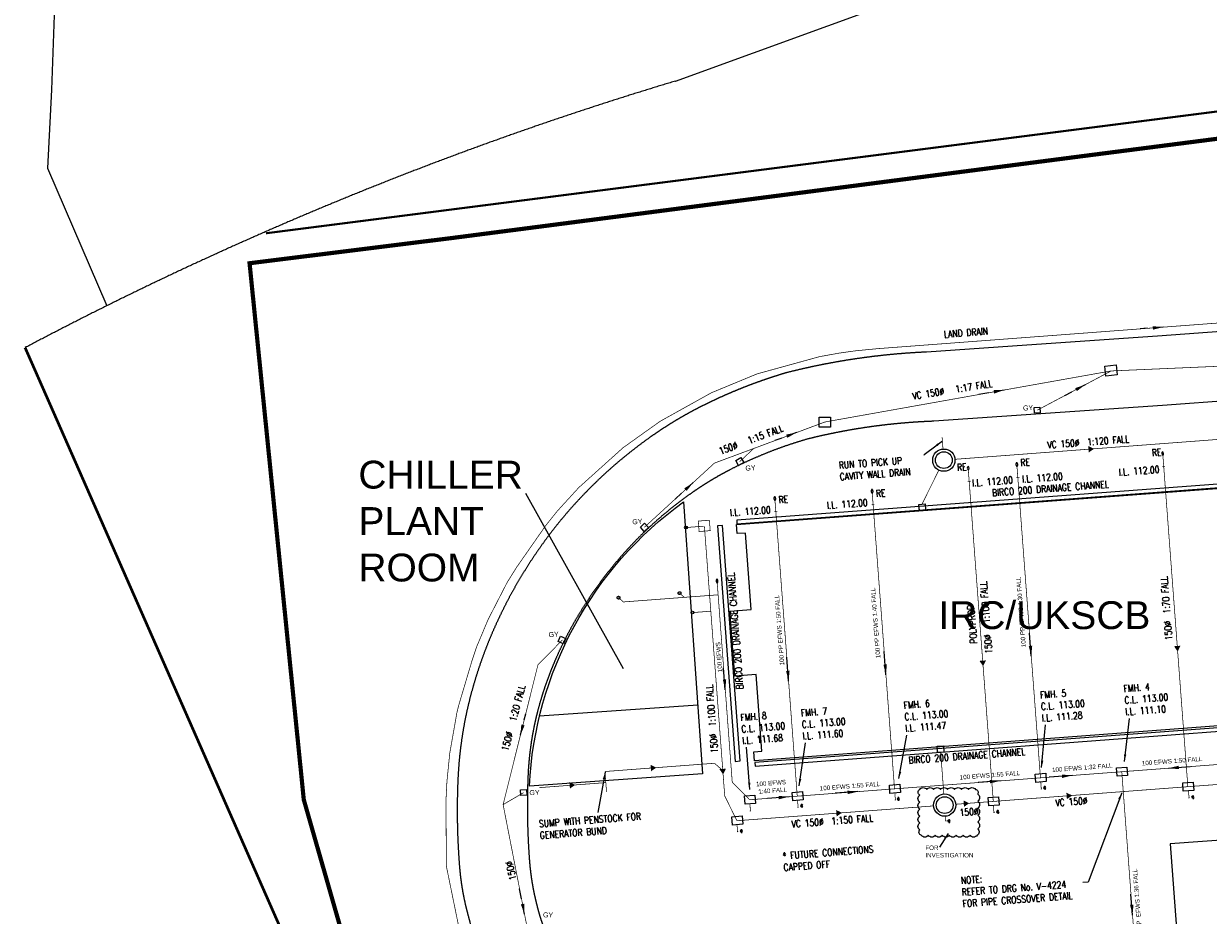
# Model space of a CAD drawing. Extents: x 14683 to 402730, y 286898 to 590920.
# Tile 13 of 39: x 19245 to 104250, y 451669 to 515686. Entities that reach past the tile are written whole.
import ezdxf

# ---------------------------------------------------------------- set-up
doc = ezdxf.new("R2010")
doc.units = 0
doc.header["$LTSCALE"] = 1500
doc.header["$MEASUREMENT"] = 0
doc.set_wipeout_variables(frame=1)
for name, pattern in [('01-SITE PLAN$0$ECL-001', [100, 50, 0, 50]), ('CENTRE', [2, 1.25, -0.25, 0.25, -0.25]), ('DASHED', [0.75, 0.5, -0.25]), ('VPG-4201$0$CENTER2', [28.575, 19.05, -3.175, 3.175, -3.175])]:
    doc.linetypes.add(name, pattern=pattern)
doc.layers.get('0').update_dxf_attribs({"linetype": 'CONTINUOUS'})
for name, color, linetype in [('01-SITE PLAN$0$_NIBSC_A fence 2', 7, 'CONTINUOUS'), ('01-SITE PLAN$0$_NIBSC_A fence 3', 7, 'CONTINUOUS'), ('01-SITE PLAN$0$_NIBSC_A fence elect', 7, 'CONTINUOUS'), ('01-SITE PLAN$0$_NIBSC_A site plan', 7, 'CONTINUOUS'), ('01-SITE PLAN$0$_NIBSC_S text', 7, 'CONTINUOUS'), ('_NIBSC_PH efws', 10, 'CENTRE'), ('_NIBSC_PH efws manholes', 10, 'CONTINUOUS'), ('_NIBSC_PH efws text', 10, 'CONTINUOUS'), ('_NIBSC_PH land drain', 160, 'DASHED'), ('_NIBSC_PH rwp svp', 210, 'CONTINUOUS'), ('_NIBSC_PH sws', 160, 'DASHED'), ('_NIBSC_PH sws gulley', 210, 'CONTINUOUS'), ('_NIBSC_PH sws manholes', 160, 'CONTINUOUS'), ('_NIBSC_PH sws text', 160, 'CONTINUOUS'), ('_NIBSC_PH text', 7, 'CONTINUOUS'), ('VPG-4201$0$c000d_100', 7, 'CONTINUOUS'), ('VPG-4201$0$c000d_100-2', 7, 'CONTINUOUS'), ('VPG-4201$0$c527g-fdrain', 30, 'VPG-4201$0$CENTER2'), ('VPG-4201$0$C527g-fs_bunker', 3, 'CONTINUOUS'), ('Xref', 7, 'CONTINUOUS')]:
    doc.layers.add(name, color=color, linetype=linetype)
doc.styles.add('01-SITE PLAN$0$Standard', font='arial.ttf')
doc.styles.get("Standard").update_dxf_attribs({"font": 'arial.ttf'})
doc.styles.add('VPG-4201$0$simplex', font='simplex.shx', dxfattribs={"width": 0.8})
doc.dimstyles.new('NIBSC 1-200', dxfattribs={"dimscale": 300, "dimtxt": 2.5, "dimasz": 2.5, "dimexe": 1.25, "dimexo": 0.625, "dimtad": 1, "dimdec": 0, "dimdsep": 46, "dimtxsty": 'Standard', "dimcen": 2.5, "dimclrd": 256, "dimclre": 256, "dimadec": 0, "dimazin": 0, "dimtfac": 1, "dimtdec": 0, "dimtmove": 0, "dimatfit": 2, "dimfxl": 1, "dimlwd": -1, "dimlwe": -1, "dimarcsym": 0})
doc.dimstyles.new('VPG-4201$0$DIM200', dxfattribs={"dimscale": 200, "dimtxt": 2.5, "dimasz": 2.5, "dimexe": 1, "dimexo": 2, "dimgap": 1, "dimtad": 1, "dimdec": 0, "dimdsep": 46, "dimtxsty": 'VPG-4201$0$simplex', "dimcen": 2.5, "dimdle": 1.3, "dimclrd": 7, "dimclre": 7, "dimclrt": 3, "dimadec": 0, "dimazin": 0, "dimtfac": 1, "dimtdec": 0, "dimtix": 1, "dimtmove": 2, "dimatfit": 3, "dimfxl": 1, "dimtvp": 1, "dimtolj": 1, "dimarcsym": 0})

# ---------------------------------------------------------------- blocks, each defined once
blk = doc.blocks.new('VPG-4201$0$_DatumFilled')
at = {"color": 0, "linetype": 'ByBlock'}
blk.add_solid([(0, 0.58), (-1, 0), (0, -0.58)], dxfattribs=at)
blk = doc.blocks.new('ECBL29')
at = {"color": 0, "linetype": 'ByBlock'}
blk.add_lwpolyline([(-0.5, -0.5), (-0.5, 0.5), (0.5, 0.5), (0.5, -0.5), (-0.5, -0.5)], dxfattribs=at)
blk = doc.blocks.new('01-SITE PLAN')
at = {"layer": '01-SITE PLAN$0$_NIBSC_A fence 2', "const_width": 150}
blk.add_lwpolyline([(595073, 234781), (680138, 245679)], dxfattribs=at)
at = {"layer": '01-SITE PLAN$0$_NIBSC_A fence 3', "linetype": '01-SITE PLAN$0$ECL-001'}
blk.add_lwpolyline([(624442, 245711), (624455, 245705), (658768, 258190), (666108, 260694), (674684, 263452), (685456, 267026), (691922, 269196), (697918, 271246), (701306, 272332), (699746, 278118), (697470, 286256), (696126, 291588), (704684, 293678), (705752, 293940), (712910, 295978), (726584, 299119)], dxfattribs=at)
blk.add_lwpolyline([(624442, 245711), (624455, 245705), (658768, 258190), (666108, 260694), (674684, 263452), (685456, 267026), (691922, 269196), (697918, 271246), (701306, 272332), (699746, 278118), (697470, 286256), (696126, 291588), (704684, 293678), (705752, 293940), (712910, 295978), (726584, 299119)], dxfattribs=at)
at = {"layer": '01-SITE PLAN$0$_NIBSC_A fence 3', "const_width": 200}
blk.add_lwpolyline([(577793, 226572), (604872, 164996)], dxfattribs=at)
at = {"layer": '01-SITE PLAN$0$_NIBSC_A fence 3', "linetype": '01-SITE PLAN$0$ECL-001'}
blk.add_arc((699350, -3408), 260128, 106.73338, 117.85894, dxfattribs=at)
at = {"layer": '01-SITE PLAN$0$_NIBSC_A fence elect', "const_width": 300}
blk.add_lwpolyline([(679721, 243680), (653787, 240335), (608552, 234457), (593902, 232630), (597793, 194110), (603679, 173549), (608830, 162279)], dxfattribs=at)
at = {"layer": '01-SITE PLAN$0$_NIBSC_A site plan', "linetype": '01-SITE PLAN$0$ECL-001'}
for p, q in [((579894, 251120), (579680, 245074)), ((579680, 245074), (579410, 239458)), ((579410, 239458), (583648, 229572)), ((670886, 228243), (659043, 227396)), ((659043, 227396), (649682, 226750)), ((649682, 226750), (642468, 226252))]:
    blk.add_line(p, q, dxfattribs=at)
at = {"layer": '01-SITE PLAN$0$_NIBSC_A site plan'}
blk.add_line((626064, 200910), (614709, 200116), dxfattribs=at)
at = {"layer": '01-SITE PLAN$0$_NIBSC_A site plan', "linetype": '01-SITE PLAN$0$ECL-001'}
for points in [[(703184, 175438), (702304, 187244), (701784, 194058), (699294, 193886), (694944, 193560), (687300, 192988), (678554, 192332), (668692, 191596), (659956, 190934), (660586, 182526)], [(677711, 223716), (671267, 223255), (659414, 222425), (650311, 221789), (642999, 221286)]]:
    blk.add_lwpolyline(points, dxfattribs=at)
blk.add_lwpolyline([(642468, 226252, 0.050965), (632447, 224774, 0.04829), (625923, 222149, 0.03327), (622680, 220163, 0.04426), (618213, 216374, 0.04519), (614489, 211852, 0.04467), (611549, 206631, 0.04683), (609605, 200964, 0.04619), (608857, 195707, 0.03184), (608970, 189227, 0.04509), (609557, 185904, 0.00517), (609849, 184815, 0.03705)], format="xyb", dxfattribs=at)
at = {"layer": '01-SITE PLAN$0$_NIBSC_A site plan', "flags": 128}
blk.add_lwpolyline([(628851, 213866), (679906, 217713), (679954, 217075), (679378, 217021), (680558, 201353), (681136, 201397), (681184, 200749), (630129, 196902), (630080, 197551), (630658, 197594), (630243, 203094), (628719, 202980), (628367, 207646), (629892, 207761), (629477, 213262), (628900, 213218)], close=True, dxfattribs=at)
at = {"layer": '01-SITE PLAN$0$_NIBSC_A site plan'}
blk.add_lwpolyline([(626411, 195960), (613982, 195091, -0.227806), (625044, 215502)], format="xyb", close=True, dxfattribs=at)
at = {"layer": '01-SITE PLAN$0$_NIBSC_A site plan', "linetype": '01-SITE PLAN$0$ECL-001'}
for centre, radius, start, end in [((644569, 177420), 43894, 92.04948, 104.0328), ((642465, 190361), 30848, 106.0714, 117.17808), ((639465, 196416), 24092, 117.40677, 125.0907), ((641818, 193044), 28204, 125.06463, 135.32517), ((642064, 192786), 28560, 135.30508, 145.43754), ((641496, 192989), 27978, 145.11867, 156.17504), ((639001, 194098), 25248, 156.19094, 166.22961), ((636338, 194863), 22479, 166.50728, 176.80213), ((665677, 193659), 51842, 177.28215, 183.95636), ((632201, 191147), 18273, 183.3427, 193.74962), ((637737, 192334), 23933, 193.36077, 194.24541), ((629140, 190136), 15059, 194.18706, 204.63286)]:
    blk.add_arc(centre, radius, start, end, dxfattribs=at)
at = {"layer": '01-SITE PLAN$0$_NIBSC_S text'}
blk.add_line((620728, 203505), (613722, 216108), dxfattribs=at)
at = {"layer": '01-SITE PLAN$0$_NIBSC_A site plan', "style": '01-SITE PLAN$0$Standard', "flags": 3}
blk.add_attdef('ISI_MICROGDS_OBJECT_NAME', (687240, 149030), '', height=0.05, rotation=4.16905, dxfattribs=at)
at = {"layer": '01-SITE PLAN$0$_NIBSC_S text', "char_height": 2000, "width": 20217.21, "attachment_point": 1, "style": '01-SITE PLAN$0$Standard'}
for s, insert in [('{\\Fhelv|c0;CHILLER\\PPLANT \\PROOM}', (601710, 218451)), ('{\\Fhelv|c0;IRC/UKSCB}', (643326, 208362))]:
    blk.add_mtext(s, dxfattribs=dict(at, insert=insert))

msp = doc.modelspace()

# ---------------------------------------------------------------- linework, layer by layer
at = {"layer": '_NIBSC_PH efws', "const_width": 50}
for points in [[(92205, 461538), (90520, 483906)], [(90680, 483103), (90481, 483088)], [(81734, 460749), (80134, 481987)], [(74754, 460224), (73154, 481462)], [(80295, 481183), (80096, 481168)], [(73315, 480657), (73116, 480642)], [(70089, 461225), (69010, 475543)], [(62279, 474167), (61931, 474473)], [(62278, 474168), (69075, 474680)], [(66307, 474802), (66654, 474497)], [(98078, 461981), (106211, 462593)], [(92247, 461542), (98078, 461981)], [(99072, 448253), (98039, 461978)], [(70089, 461225), (71333, 459966), (74796, 460227)], [(74796, 460227), (81748, 460750)], [(81748, 460750), (92247, 461541)], [(92215, 460736), (92315, 460744)], [(92227, 461239), (92265, 460740)], [(74777, 459924), (74814, 459425)], [(81745, 459947), (81844, 459955)], [(81757, 460450), (81795, 459951)], [(71344, 459164), (71444, 459171)], [(71356, 459667), (71394, 459167)], [(74764, 459421), (74864, 459429)]]:
    msp.add_lwpolyline(points, dxfattribs=at)
at = {"layer": '_NIBSC_PH efws'}
for centre in [(61931, 474473), (66307, 474802)]:
    msp.add_circle(centre, 100, dxfattribs=at)
at = {"layer": '_NIBSC_PH efws', "extrusion": (0, 0, -1)}
for centre in [(90510, 484033), (80125, 482114), (73144, 481589)]:
    msp.add_ellipse(centre, major_axis=(-10, 127), ratio=0.514196, dxfattribs=at)
at = {"layer": '_NIBSC_PH efws manholes'}
for points in [[(92625, 461269), (91877, 461213), (91832, 461811), (92580, 461867)], [(98459, 461709), (97711, 461652), (97666, 462251), (98414, 462307)], [(82155, 460480), (81407, 460424), (81362, 461022), (82110, 461079)], [(71754, 459707), (71006, 459651), (70961, 460249), (71709, 460306)], [(75175, 459954), (74427, 459898), (74382, 460496), (75130, 460553)]]:
    msp.add_lwpolyline(points, close=True, dxfattribs=at)
at = {"layer": '_NIBSC_PH land drain', "const_width": 50}
for points in [[(80485, 492351), (126149, 495791)], [(56698, 479644), (57536, 480694), (59077, 482381), (62247, 485234), (64905, 487132), (68588, 489184), (71868, 490541), (76356, 491780), (77722, 492027), (78871, 492190), (80485, 492351)], [(54609, 476648), (56698, 479644)], [(51430, 470004), (51748, 470947), (52570, 472906), (53943, 475581), (54609, 476648)], [(50475, 466796), (51430, 470004)], [(49552, 459728), (49554, 460053), (49614, 461255), (49815, 463287), (50338, 466262), (50475, 466796)], [(49570, 455219), (49552, 459728)], [(50471, 450814), (49570, 455219)]]:
    msp.add_lwpolyline(points, dxfattribs=at)
at = {"layer": '_NIBSC_PH rwp svp'}
for points in [[(83480, 481172), (83929, 481206), (83963, 480757), (83514, 480724)], [(84788, 463808), (85237, 463841), (85271, 463393), (84822, 463359)]]:
    msp.add_lwpolyline(points, close=True, dxfattribs=at)
at = {"layer": '_NIBSC_PH sws', "const_width": 50}
for points in [[(137227, 492490), (97274, 490753)], [(76740, 487088), (97274, 490753)], [(91981, 487938), (97274, 490753)], [(76740, 487088), (68809, 484136), (63788, 479530)], [(86069, 484409), (121006, 487051)], [(85211, 485147), (85148, 485990)], [(71639, 485194), (70620, 484241)], [(100990, 484695), (102782, 460904)], [(101151, 483892), (100951, 483877)], [(87190, 482840), (86991, 482825)], [(87029, 483643), (88821, 459846)], [(68090, 479605), (69549, 460244)], [(85046, 463376), (85272, 460381)], [(60957, 461994), (68811, 462586)], [(69411, 462069), (68811, 462586)], [(60957, 461994), (61067, 460534)], [(61017, 461196), (56246, 460837)], [(102782, 460904), (88821, 459846)], [(109762, 461424), (102782, 460904)], [(53647, 459618), (55107, 460473)], [(70423, 458460), (69549, 460244)], [(102818, 460100), (102917, 460107)], [(102829, 460609), (102867, 460103)], [(84534, 459523), (70423, 458460)], [(88821, 459846), (86130, 459643)], [(88817, 459045), (88917, 459052)], [(88829, 459554), (88867, 459048)], [(70431, 458170), (70469, 457665)], [(85368, 458437), (85468, 458444)], [(85392, 458785), (85418, 458440)], [(70419, 457661), (70519, 457669)]]:
    msp.add_lwpolyline(points, dxfattribs=at)
at = {"layer": '_NIBSC_PH sws', "linetype": 'Continuous', "const_width": 50}
for points in [[(66770, 479511), (68031, 479606)], [(67230, 473404), (68550, 473503)]]:
    msp.add_lwpolyline(points, dxfattribs=at)
at = {"layer": '_NIBSC_PH sws', "const_width": 50}
msp.add_lwpolyline([(67653, 479974), (68450, 480034), (68507, 479286), (67709, 479226)], close=True, dxfattribs=at)
at = {"layer": '_NIBSC_PH sws', "linetype": 'Continuous', "extrusion": (0, 0, -1)}
for centre in [(100980, 484822), (87021, 483770)]:
    msp.add_ellipse(centre, major_axis=(-10, 127), ratio=0.514196, dxfattribs=at)
at = {"layer": '_NIBSC_PH sws gulley', "linetype": 'ByBlock'}
msp.add_lwpolyline([(91772, 487713), (91742, 488132), (92161, 488162), (92191, 487743), (91772, 487713)], dxfattribs=at)
at = {"layer": '_NIBSC_PH sws gulley', "linetype": 'Continuous'}
for points in [[(70546, 483964), (70337, 484328), (70700, 484538), (70910, 484174)], [(63779, 479237), (63495, 479546), (63804, 479830), (64089, 479521)], [(57986, 471159), (57602, 471329), (57773, 471713), (58157, 471543)]]:
    msp.add_lwpolyline(points, close=True, dxfattribs=at)
at = {"layer": '_NIBSC_PH sws gulley'}
for points in [[(70652, 462750), (69382, 479652), (69033, 479626), (70303, 462724)], [(122540, 466201), (122521, 466449), (71715, 462629), (71734, 462374)]]:
    msp.add_lwpolyline(points, close=True, dxfattribs=at)
at = {"layer": '_NIBSC_PH sws manholes', "color": 10}
msp.add_line((85584, 457555), (84957, 456555), dxfattribs=at)
at = {"layer": '_NIBSC_PH sws manholes'}
for points in [[(96825, 491104), (97641, 491186), (97711, 490470), (96895, 490388), (96825, 491104)], [(76327, 487443), (77147, 487437), (77141, 486718), (76320, 486723), (76327, 487443)]]:
    msp.add_lwpolyline(points, dxfattribs=at)
at = {"layer": '_NIBSC_PH sws manholes', "color": 10}
msp.add_lwpolyline([(83542, 460711, -0.520567), (84042, 460711, -0.520567), (84542, 460711, -0.520567), (85042, 460711, -0.520567), (85542, 460711, -0.520567), (86042, 460711, -0.520567), (86542, 460711, -0.520567), (87042, 460711, -0.520567), (87542, 460711, -0.520567), (87701, 460370, -0.520567), (87701, 459870, -0.520567), (87701, 459370, -0.520567), (87701, 458870, -0.520567), (87701, 458370, -0.520567), (87701, 457870, -0.520567), (87657, 457413, -0.520567), (87157, 457413, -0.520567), (86657, 457413, -0.520567), (86157, 457413, -0.520567), (85657, 457413, -0.520567), (85157, 457413, -0.520567), (84657, 457413, -0.520567), (84157, 457413, -0.520567), (83657, 457413, -0.520567), (83542, 457798, -0.520567), (83542, 458298, -0.520567), (83542, 458798, -0.520567), (83542, 459298, -0.520567), (83542, 459798, -0.520567), (83542, 460298, -0.520567)], format="xyb", close=True, dxfattribs=at)
at = {"layer": '_NIBSC_PH sws manholes'}
for points in [[(103203, 460637), (102455, 460581), (102410, 461179), (103158, 461235)], [(89242, 459585), (88494, 459529), (88449, 460127), (89197, 460183)], [(70844, 458202), (70096, 458145), (70051, 458744), (70799, 458800)]]:
    msp.add_lwpolyline(points, close=True, dxfattribs=at)
for centre, radius in [((85272, 484349), 800), ((85272, 484349), 600), ((85332, 459583), 800), ((85332, 459583), 600)]:
    msp.add_circle(centre, radius, dxfattribs=at)
at = {"layer": 'VPG-4201$0$c527g-fdrain', "color": 1, "extrusion": (0, 0, -1)}
msp.add_ellipse((69000, 475670), major_axis=(-10, 127), ratio=0.514196, dxfattribs=at)
at = {"layer": 'VPG-4201$0$C527g-fs_bunker', "color": 1}
for centre in [(66770, 479511), (67230, 473404)]:
    msp.add_circle(centre, 100, dxfattribs=at)

# ---------------------------------------------------------------- block references
at = {"layer": '_NIBSC_PH sws', "xscale": 400, "yscale": 400, "zscale": 400}
for p, rotation in [((95652, 485131), 184.308310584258), ((102021, 471005), 94.30831059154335), ((88061, 469954), 94.30831059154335), ((64243, 462242), 184.3083107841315), ((69403, 462181), 94.30831080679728), ((58424, 461001), 184.3083107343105), ((86700, 459686), 184.3083105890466), ((94085, 460243), 184.3083105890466), ((77560, 458998), 184.3083105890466)]:
    msp.add_blockref('VPG-4201$0$_DatumFilled', p, dxfattribs=dict(at, rotation=rotation))
at = {"layer": '_NIBSC_PH sws gulley', "xscale": 419.9999999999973, "yscale": 419.9999999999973, "zscale": 419.9999999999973, "rotation": 182.9163028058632}
msp.add_blockref('ECBL29', (55119, 460491), dxfattribs=at)

# ---------------------------------------------------------------- texts
at = {"layer": '_NIBSC_PH efws text', "char_height": 500, "width": 9074.26, "attachment_point": 1, "rotation": 4.30831, "style": 'VPG-4201$0$simplex'}
for s, insert in [('RE', (100177, 485131)), ('RE', (86201, 484078)), ('RE', (90743, 484421)), ('I.L. 112.00', (97799, 483723)), ('I.L. 112.00', (87281, 482961)), ('I.L. 112.00', (90862, 483231)), ('RE', (80380, 482199)), ('RE', (73394, 481751)), ('I.L. 112.00', (76858, 481344)), ('I.L. 112.00', (69904, 480821)), ('FMH. 5\\PC.L. 113.00\\PI.L. 111.28', (92154, 467737)), ('FMH. 4\\PC.L. 113.00\\PI.L. 111.10', (98144, 468188)), ('FMH. 6\\PC.L. 113.00\\PI.L. 111.47', (82362, 466999)), ('FMH. 8\\PC.L. 113.00\\PI.L. 111.68', (70656, 466117)), ('FMH. 7\\PC.L. 113.00\\PI.L. 111.60', (74990, 466444)), ('*', (92356, 460957)), ('*', (81857, 460154)), ('*', (102994, 460286)), ('*', (74924, 459670)), ('*', (88993, 459231)), ('*', (85487, 458563)), ('*', (70595, 457848)), ('* FUTURE CONNECTIONS CAPPED OFF', (73685, 456183))]:
    msp.add_mtext(s, dxfattribs=dict(at, insert=insert))
at = {"layer": '_NIBSC_PH efws text', "char_height": 320, "width": 9074.26, "attachment_point": 1}
for s, insert, rotation in [('100 PP EFWS 1:30 FALL', (90840, 470906), 94.30831), ('100 PP EFWS 1:40 FALL', (80400, 470121), 94.30831), ('100 PP EFWS 1:50 FALL', (73509, 469603), 94.30831), ('100 EFWS ', (69061, 469114), 94.30831), ('100 EFWS 1:32 FALL', (93024, 462266), 4.30831), ('100 EFWS 1:50 FALL', (99470, 462742), 4.30831), ('100 EFWS 1:55 FALL', (86404, 461729), 4.30831), ('100 EFWS', (71783, 461244), 4.30831), (' 1:40 FALL', (71823, 460703), 4.30831), ('100 EFWS 1:55 FALL', (76360, 460942), 4.30831), ('100 PP  EFWS 1:36 FALL', (99208, 449823), 94.30831)]:
    msp.add_mtext(s, dxfattribs=dict(at, insert=insert, rotation=rotation))
at = {"layer": '_NIBSC_PH sws gulley'}
for rotation, p in [(4.07895, (90966, 487901)), (4.07895, (71047, 483588)), (4.07895, (62928, 479735)), (4.07895, (56926, 471636)), (359.75895, (55532, 460303)), (359.75895, (56511, 451520))]:
    msp.add_text('GY', height=360, rotation=rotation, dxfattribs=at).set_placement(p)
at = {"layer": '_NIBSC_PH sws manholes', "color": 10, "insert": (83945, 456680), "char_height": 320, "attachment_point": 1}
msp.add_mtext_dynamic_manual_height_columns('FOR INVESTIGATION', width=3875.53, gutter_width=1.6, heights=[0], dxfattribs=at)
at = {"layer": '_NIBSC_PH sws text', "char_height": 500, "attachment_point": 1, "style": 'VPG-4201$0$simplex'}
for s, insert, width, rotation in [('LAND DRAIN', (85262, 493633), 9074.26, 4.30831), ('VC 150%%C   1:17 FALL', (82971, 489184), 9074.26, 9.21758), ('150%%C   1:15 FALL', (69077, 485206), 9074.26, 20.59768), ('VC 150%%C  1:120 FALL', (92680, 485684), 9074.26, 4.30831), ('BIRCO 200 DRAINAGE CHANNEL', (88710, 482252), 9996.01, 4.30831), ('BIRCO 200 DRAINAGE CHANNEL', (70388, 467883), 11447.76, 94.30831), ('150%%C  1:70 FALL', (101173, 471409), 9074.26, 94.30831), ('150%%C   1:100 FALL', (88256, 470435), 9074.26, 94.30831), ('POLYPROP', (87169, 471159), 9074.26, 94.30831), ('150%%C  1:100 FALL', (68564, 463307), 9074.26, 94.30831), ('150%%C   1:20 FALL', (53528, 463565), 9074.26, 75.19014), ('BIRCO 200 DRAINAGE CHANNEL', (82715, 463050), 9996.01, 4.30831), ('VC 150%%C  ', (93256, 459987), 9074.26, 4.30831), ('150%%C', (86380, 459290), 9074.26, 4.30831), ('VC 150%%C  1:150 FALL', (74328, 458469), 9074.26, 4.30831), ('150%%C', (54126, 454148), 9074.26, 103.34103)]:
    msp.add_mtext(s, dxfattribs=dict(at, insert=insert, width=width, rotation=rotation))
at = {"layer": '_NIBSC_PH text', "insert": (86476, 454416), "char_height": 500, "width": 12517.47, "attachment_point": 1, "rotation": 4.30831, "style": 'VPG-4201$0$simplex'}
msp.add_mtext('NOTE:\\PREFER TO DRG No. V-4224\\PFOR PIPE CROSSOVER DETAIL', dxfattribs=at)

# ---------------------------------------------------------------- leaders
at = {"layer": '_NIBSC_PH efws'}
for points in [[(91547, 470265), (91423, 471916)], [(74133, 468469), (74003, 470198)], [(81118, 468932), (80992, 470603)], [(69589, 467858), (69471, 469431)], [(94498, 461711), (92828, 461585)], [(101385, 462230), (102950, 462347)], [(89318, 461321), (87736, 461202)], [(74169, 460180), (72618, 460058)], [(79111, 460552), (77483, 460429)], [(98814, 451681), (98700, 453196)]]:
    msp.add_leader(points, dimstyle='NIBSC 1-200', override={"dimgap": 0.625, "dimtad": 0}, dxfattribs=at)
at = {"layer": '_NIBSC_PH efws text'}
for points, override in [([(92282, 462271), (92573, 465344)], {"dimtad": 0, "dimclrd": 256}), ([(98227, 462719), (98606, 465798)], {"dimgap": 1, "dimtad": 0, "dimclrd": 256}), ([(82044, 461487), (82625, 464595)], {"dimtad": 0, "dimclrd": 256}), ([(71344, 460694), (71116, 463730)], {"dimtad": 0, "dimclrd": 256}), ([(74890, 460961), (75343, 464046)], {"dimtad": 0, "dimclrd": 256})]:
    msp.add_leader(points, dimstyle='VPG-4201$0$DIM200', override=override, dxfattribs=at)
at = {"layer": '_NIBSC_PH sws'}
for points in [[(101014, 493898), (99372, 493774)], [(95421, 489767), (93931, 488975)], [(89600, 489383), (87791, 489060)], [(74701, 486329), (73155, 485753)], [(67286, 482739), (65995, 481555)], [(54890, 464609), (55271, 466138)], [(55186, 451740), (54787, 453780)]]:
    msp.add_leader(points, dimstyle='NIBSC 1-200', override={"dimgap": 0.625, "dimtad": 0}, dxfattribs=at)
at = {"layer": 'VPG-4201$0$c000d_100'}
msp.add_leader([(85168, 485718), (83469, 484455), (83180, 484433)], dimstyle='VPG-4201$0$DIM200', override={"dimgap": 1, "dimtad": 0}, dxfattribs=at)
at = {"layer": 'VPG-4201$0$c000d_100-2'}
msp.add_leader([(60968, 461936), (60443, 459044)], dimstyle='VPG-4201$0$DIM200', override={"dimgap": 1, "dimtad": 0}, dxfattribs=at)
at = {"layer": 'VPG-4201$0$c000d_100-2', "linetype": 'Continuous'}
msp.add_leader([(98033, 460469), (95630, 454045), (95254, 454016)], dimstyle='VPG-4201$0$DIM200', override={"dimgap": 1, "dimtad": 0}, dxfattribs=at)

# ---------------------------------------------------------------- next in the draw order: wipeouts: each hides what was drawn before it
for points in [[(77655, 482714), (83949, 483188), (83822, 484867), (77528, 484393)], [(56136, 456970), (64520, 457601), (64393, 459280), (56010, 458648)]]:
    msp.add_wipeout(points).dxf.layer = '_NIBSC_PH text'

# ---------------------------------------------------------------- next in the draw order: linework, layer by layer
at = {"layer": '_NIBSC_PH sws', "const_width": 50}
for points in [[(83704, 481189), (84916, 483632)], [(57909, 471445), (56146, 469651), (53647, 459618)], [(56602, 444492), (53647, 459618)]]:
    msp.add_lwpolyline(points, dxfattribs=at)
at = {"layer": '_NIBSC_PH sws gulley'}
msp.add_lwpolyline([(121231, 483602), (121213, 483850), (70406, 480030), (70425, 479774)], close=True, dxfattribs=at)

# ---------------------------------------------------------------- next in the draw order: block references
at = {"layer": 'Xref'}
msp.add_blockref('01-SITE PLAN', (-558449, 265856), dxfattribs=at)

# ---------------------------------------------------------------- next in the draw order: texts
at = {"layer": '_NIBSC_PH text', "char_height": 500, "width": 12517.47, "attachment_point": 1, "rotation": 4.30831, "style": 'VPG-4201$0$simplex'}
for s, insert in [('RUN TO PICK UP\\PCAVITY WALL DRAIN', (77716, 484231)), ('SUMP WITH PENSTOCK FOR\\PGENERATOR BUND', (56197, 458487))]:
    msp.add_mtext(s, dxfattribs=dict(at, insert=insert))

doc.saveas('drawing.dxf')
